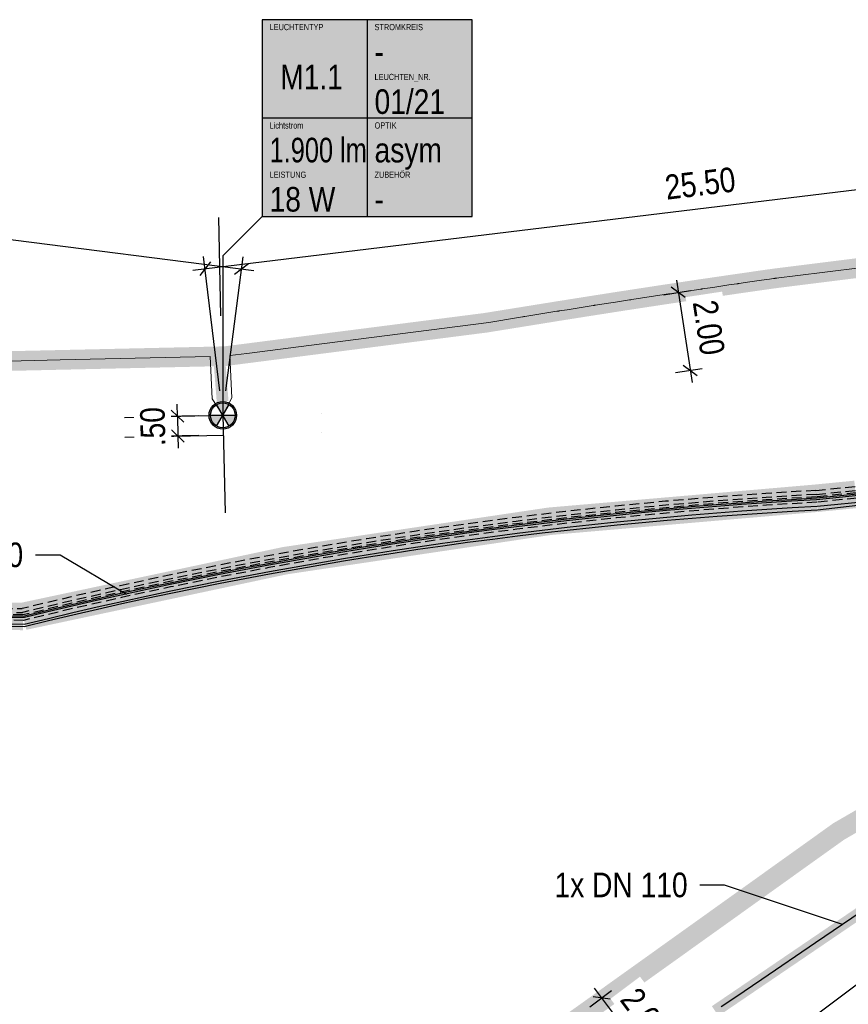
# Model space of a CAD drawing. Header units: metres. Extents: x 32339189 to 32339744, y 5702369 to 5702760.
# Tile 22 of 48: x 32339345 to 32339366, y 5702581 to 5702606. Entities that reach past the tile are written whole.
import ezdxf
from ezdxf import colors
from ezdxf.entities.mleader import LeaderData, LeaderLine
from ezdxf.enums import TextEntityAlignment as Align
from ezdxf.math import Vec2, Vec3

# ---------------------------------------------------------------- set-up
doc = ezdxf.new("R2010")
doc.units = ezdxf.units.M
doc.header["$MEASUREMENT"] = 0
doc.linetypes.add('19', pattern=[0.5, 0.25, -0.25])
doc.linetypes.add('DASHED2', pattern=[0.375, 0.25, -0.125])
for name, color, linetype in [('LRS-Kabel', 5, 'Continuous'), ('LRS_Bauabschnitte', 10, 'Continuous'), ('LRS_BEL_M1.1_Seidenweberleuchte', 10, 'Continuous'), ('LRS_BM', 7, 'Continuous'), ('LRS_Kodierungsfahne_M1.1', 41, 'Continuous'), ('LRS_Kodierungsfahnen', 7, 'Continuous')]:
    doc.layers.add(name, color=color, linetype=linetype)
doc.layers.add('LRS-Trasse und Kabelzugschächte', color=252, linetype='Continuous', lineweight=25)
doc.styles.add('lrs-1_0250', font='ARIALN.TTF', dxfattribs={"height": 0.625})
doc.styles.add('lrs-txt', font='ARIALN.TTF', dxfattribs={"height": 1})
doc.dimstyles.new('lrs_1_0250', dxfattribs={"dimtxt": 0.625, "dimasz": 0.3125, "dimexe": 0.3125, "dimexo": 0.625, "dimgap": 0.3125, "dimtad": 1, "dimzin": 5, "dimdsep": 46, "dimtxsty": 'lrs-1_0250', "dimblk1": 'OBLIQUE', "dimblk2": 'OBLIQUE', "dimsah": 1, "dimcen": -0.3125, "dimdle": 0.3125, "dimclrd": 256, "dimclre": 256, "dimclrt": 256, "dimadec": 0, "dimazin": 0, "dimtfac": 1, "dimtix": 1, "dimtmove": 2, "dimatfit": 3, "dimldrblk": 'OBLIQUE', "dimfxl": 1, "dimtolj": 1, "dimtzin": 5, "dimlwd": -1, "dimlwe": -1, "dimarcsym": 0})

# ---------------------------------------------------------------- blocks, each defined once
blk = doc.blocks.new('_None')
blk = doc.blocks.new('_OBLIQUE')
at = {"color": 0, "linetype": 'ByBlock'}
blk.add_line((-0.5, -0.5), (0.5, 0.5), dxfattribs=at)
blk = doc.blocks.new('*D25')
at = {"layer": 'DEFPOINTS', "color": 0}
for p in [(32339370.405, 5702587.511), (32339371.855, 5702585.584), (32339350.427, 5702572.481)]:
    blk.add_point(p, dxfattribs=at)
at = {"layer": 'LRS_BM'}
for p, q in [((32339370.781, 5702587.011), (32339372.043, 5702585.334)), ((32339351.627, 5702570.366), (32339372.104, 5702585.772)), ((32339350.803, 5702571.981), (32339352.065, 5702570.304))]:
    blk.add_line(p, q, dxfattribs=at)
at = {"layer": 'LRS_BM', "xscale": 0.3125, "yscale": 0.3125, "zscale": 0.3125}
for p, rotation in [((32339371.855, 5702585.584), 36.95550296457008), ((32339351.877, 5702570.554), 216.9555029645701)]:
    blk.add_blockref('_OBLIQUE', p, dxfattribs=dict(at, rotation=rotation))
at = {"layer": 'LRS_BM', "insert": (32339361.486, 5702578.573), "char_height": 0.625, "attachment_point": 5, "rotation": 36.9555, "style": 'lrs-1_0250', "bg_fill": 3, "box_fill_scale": 1.25, "bg_fill_color": 257, "bg_fill_transparency": 0}
blk.add_mtext('\\A1;25.00', dxfattribs=at)
blk = doc.blocks.new('*D33')
at = {"layer": 'DEFPOINTS', "color": 0}
for p in [(32339350.445, 5702596.043), (32339349.303, 5702595.518), (32339350.455, 5702595.543)]:
    blk.add_point(p, dxfattribs=at)
at = {"layer": 'LRS_BM'}
for p, q in [((32339349.293, 5702596.018), (32339349.286, 5702596.33)), ((32339349.82, 5702596.03), (32339348.98, 5702596.011)), ((32339349.293, 5702596.018), (32339349.303, 5702595.518)), ((32339349.831, 5702595.53), (32339348.991, 5702595.511)), ((32339349.303, 5702595.518), (32339349.31, 5702595.206))]:
    blk.add_line(p, q, dxfattribs=at)
at = {"layer": 'LRS_BM', "xscale": 0.3125, "yscale": 0.3125, "zscale": 0.3125}
for p, rotation in [((32339349.293, 5702596.018), 271.249509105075), ((32339349.303, 5702595.518), 91.24950910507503)]:
    blk.add_blockref('_OBLIQUE', p, dxfattribs=dict(at, rotation=rotation))
at = {"layer": 'LRS_BM', "insert": (32339348.667, 5702595.754), "char_height": 0.625, "attachment_point": 5, "rotation": 91.2495, "style": 'lrs-1_0250', "bg_fill": 3, "box_fill_scale": 1.25, "bg_fill_color": 257, "bg_fill_transparency": 0}
blk.add_mtext('\\A1;.50', dxfattribs=at)
blk = doc.blocks.new('*D34')
at = {"layer": 'DEFPOINTS', "color": 0}
for p in [(32339350.919, 5702599.763), (32339325.15, 5702599.273), (32339350.445, 5702596.043)]:
    blk.add_point(p, dxfattribs=at)
at = {"layer": 'LRS_BM'}
for p, q in [((32339325.229, 5702599.893), (32339325.664, 5702603.303)), ((32339325.315, 5702603.032), (32339351.229, 5702599.723)), ((32339350.524, 5702596.663), (32339350.959, 5702600.073))]:
    blk.add_line(p, q, dxfattribs=at)
at = {"layer": 'LRS_BM', "xscale": 0.3125, "yscale": 0.3125, "zscale": 0.3125}
for p, rotation in [((32339325.625, 5702602.993), 172.7238627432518), ((32339350.919, 5702599.763), 352.7238627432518)]:
    blk.add_blockref('_OBLIQUE', p, dxfattribs=dict(at, rotation=rotation))
at = {"layer": 'LRS_BM', "insert": (32339338.352, 5702602.004), "char_height": 0.625, "attachment_point": 5, "rotation": 352.7239, "style": 'lrs-1_0250', "bg_fill": 3, "box_fill_scale": 1.25, "bg_fill_color": 257, "bg_fill_transparency": 0}
blk.add_mtext('\\A1;25.50', dxfattribs=at)
blk = doc.blocks.new('*D35')
at = {"layer": 'DEFPOINTS', "color": 0}
for p in [(32339375.305, 5702602.845), (32339375.758, 5702599.122), (32339350.445, 5702596.043)]:
    blk.add_point(p, dxfattribs=at)
at = {"layer": 'LRS_BM'}
for p, q in [((32339375.682, 5702599.743), (32339375.267, 5702603.156)), ((32339349.681, 5702599.728), (32339375.615, 5702602.883)), ((32339350.369, 5702596.664), (32339349.954, 5702600.076))]:
    blk.add_line(p, q, dxfattribs=at)
at = {"layer": 'LRS_BM', "xscale": 0.3125, "yscale": 0.3125, "zscale": 0.3125}
for p, rotation in [((32339375.305, 5702602.845), 6.93572989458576), ((32339349.992, 5702599.766), 186.9357298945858)]:
    blk.add_blockref('_OBLIQUE', p, dxfattribs=dict(at, rotation=rotation))
at = {"layer": 'LRS_BM', "insert": (32339362.572, 5702601.933), "char_height": 0.625, "attachment_point": 5, "rotation": 6.9357, "style": 'lrs-1_0250', "bg_fill": 3, "box_fill_scale": 1.25, "bg_fill_color": 257, "bg_fill_transparency": 0}
blk.add_mtext('\\A1;25.50', dxfattribs=at)
blk = doc.blocks.new('LRS_LF_1_250')
blk.add_hatch(color=256).paths.add_polyline_path([(0, 0), (5.333, 0), (5.333, 5), (0, 5)])
at = {"color": 7}
for p, q in [((2.667, 5), (2.667, 0)), ((5.333, 2.5), (0, 2.5))]:
    blk.add_line(p, q, dxfattribs=at)
blk.add_lwpolyline([(0, 0), (5.333, 0), (5.333, 5), (0, 5)], close=True, dxfattribs=at)
at = {"color": 7, "style": 'lrs-txt'}
for tag, height, p in [('LEUCHTENTYP', 0.156, (0.187, 4.812)), ('STROMKREIS', 0.156, (2.854, 4.812)), ('F1', 0.625, (2.854, 4.188)), ('LEUCHTEN_NR.', 0.156, (2.854, 3.546)), ('00/00', 0.625, (2.854, 2.919)), ('LAMPEN', 0.156, (0.187, 2.312)), ('OPTIK', 0.156, (2.854, 2.312)), ('-', 0.625, (0.187, 1.688)), ('-', 0.625, (2.854, 1.688)), ('LEISTUNG', 0.156, (0.187, 1.062)), ('ZUBEHÖR', 0.156, (2.854, 1.062)), ('-W', 0.625, (0.187, 0.438)), ('-', 0.625, (2.854, 0.438))]:
    blk.add_attdef(tag, text='', height=height, dxfattribs=at).set_placement(p, align=Align.MIDDLE_LEFT)
blk.add_attdef('TYP', text='', height=0.625, dxfattribs=at).set_placement((1.253, 3.543), align=Align.MIDDLE_CENTER)
blk = doc.blocks.new('LRS_Leuchte_01_1_250')
h = blk.add_hatch(color=256)
h.paths.add_polyline_path([(-0.5, 0, 1), (0.5, 0, 1)])
h.paths.add_polyline_path([(0.45, 0, -1), (-0.45, 0, -1)], flags=16)
h.paths.add_polyline_path([(0, 0), (0.225, 0.39, 0.267949), (-0.225, 0.39)], flags=16)
h.paths.add_polyline_path([(0, 0), (-0.45, 0, 0.267949), (-0.225, -0.39)], flags=0)
h.paths.add_polyline_path([(0.225, -0.39, 0.267949), (0.45, 0), (0, 0)], flags=16)
for p, q in [((-0.225, -0.39), (0.225, 0.39)), ((0.225, -0.39), (-0.225, 0.39)), ((-0.45, 0), (0.45, 0))]:
    blk.add_line(p, q)
for radius in [0.5, 0.45]:
    blk.add_circle((0, 0), radius)
blk = doc.blocks.new('*D103')
at = {"layer": 'DEFPOINTS', "color": 0}
for p in [(32339359.267, 5702580.64), (32339360.468, 5702579.036)]:
    blk.add_point(p, dxfattribs=at)
at = {"layer": 'LRS_BM'}
for p, q in [((32339359.882, 5702581.491), (32339361.458, 5702579.387)), ((32339359.767, 5702581.015), (32339360.319, 5702581.429)), ((32339360.968, 5702579.411), (32339361.521, 5702579.825))]:
    blk.add_line(p, q, dxfattribs=at)
at = {"layer": 'LRS_BM', "xscale": 0.3125, "yscale": 0.3125, "zscale": 0.3125}
for p, rotation in [((32339360.069, 5702581.241), 126.8431205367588), ((32339361.271, 5702579.637), 306.8431205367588)]:
    blk.add_blockref('_OBLIQUE', p, dxfattribs=dict(at, rotation=rotation))
at = {"layer": 'LRS_BM', "insert": (32339361.176, 5702580.818), "char_height": 0.625, "attachment_point": 5, "rotation": 306.8431, "style": 'lrs-1_0250', "bg_fill": 3, "box_fill_scale": 1.25, "bg_fill_color": 257, "bg_fill_transparency": 0}
blk.add_mtext('\\A1;2.00', dxfattribs=at)
at = {"layer": 'DEFPOINTS', "color": 0}
blk.add_point((32339361.271, 5702579.637), dxfattribs=at)
blk = doc.blocks.new('*D104')
at = {"layer": 'DEFPOINTS', "color": 0}
for p in [(32339361.026, 5702599.014), (32339361.328, 5702597.037)]:
    blk.add_point(p, dxfattribs=at)
at = {"layer": 'LRS_BM'}
for p, q in [((32339361.968, 5702599.473), (32339362.364, 5702596.879)), ((32339361.644, 5702599.108), (32339362.324, 5702599.212)), ((32339361.946, 5702597.131), (32339362.625, 5702597.235))]:
    blk.add_line(p, q, dxfattribs=at)
at = {"layer": 'LRS_BM', "xscale": 0.3125, "yscale": 0.3125, "zscale": 0.3125}
for p, rotation in [((32339362.015, 5702599.164), 98.66982928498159), ((32339362.316, 5702597.188), 278.6698292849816)]:
    blk.add_blockref('_OBLIQUE', p, dxfattribs=dict(at, rotation=rotation))
at = {"layer": 'LRS_BM', "insert": (32339362.79, 5702598.271), "char_height": 0.625, "attachment_point": 5, "rotation": 278.6698, "style": 'lrs-1_0250', "bg_fill": 3, "box_fill_scale": 1.25, "bg_fill_color": 257, "bg_fill_transparency": 0}
blk.add_mtext('\\A1;2.00', dxfattribs=at)
at = {"layer": 'DEFPOINTS', "color": 0}
blk.add_point((32339362.316, 5702597.188), dxfattribs=at)

msp = doc.modelspace()

# ---------------------------------------------------------------- linework, layer by layer
at = {"layer": 'LRS-Trasse und Kabelzugschächte'}
for points, const_width in [([(32339344.655, 5702597.414), (32339346.309, 5702597.451), (32339350.498, 5702597.545), (32339357.121, 5702598.394), (32339358.777, 5702598.661), (32339358.879, 5702598.678), (32339358.93, 5702598.686), (32339358.955, 5702598.69), (32339358.968, 5702598.692), (32339358.977, 5702598.693), (32339358.986, 5702598.695), (32339359.191, 5702598.727), (32339359.599, 5702598.792), (32339359.804, 5702598.824), (32339359.855, 5702598.833), (32339359.881, 5702598.837), (32339359.89, 5702598.838), (32339359.899, 5702598.839), (32339359.912, 5702598.841), (32339360.014, 5702598.857), (32339360.422, 5702598.921), (32339360.627, 5702598.953), (32339360.729, 5702598.968), (32339360.78, 5702598.976), (32339360.795, 5702598.979), (32339360.811, 5702598.981), (32339360.837, 5702598.985), (32339361.655, 5702599.11), (32339361.709, 5702599.118), (32339361.763, 5702599.126), (32339361.865, 5702599.141), (32339362.069, 5702599.172), (32339362.478, 5702599.233), (32339362.581, 5702599.248), (32339362.606, 5702599.252), (32339362.615, 5702599.253), (32339362.624, 5702599.255), (32339362.638, 5702599.257), (32339362.689, 5702599.264), (32339362.893, 5702599.294), (32339363.302, 5702599.354), (32339363.507, 5702599.384), (32339363.521, 5702599.386), (32339363.53, 5702599.387), (32339363.538, 5702599.388), (32339363.564, 5702599.392), (32339363.615, 5702599.399), (32339363.718, 5702599.414), (32339364.127, 5702599.473), (32339364.332, 5702599.502), (32339364.434, 5702599.517), (32339364.447, 5702599.519), (32339364.466, 5702599.521), (32339364.476, 5702599.523), (32339364.483, 5702599.523), (32339364.496, 5702599.525), (32339364.521, 5702599.528), (32339364.573, 5702599.535), (32339364.983, 5702599.586), (32339365.804, 5702599.688), (32339366.624, 5702599.791)], 0.5), ([(32339366.872, 5702583.572), (32339365.504, 5702582.643), (32339364.135, 5702581.713), (32339363.451, 5702581.248), (32339363.109, 5702581.016), (32339362.953, 5702580.91)], 0.3)]:
    msp.add_lwpolyline(points, dxfattribs=dict(at, const_width=const_width))
at = {"layer": 'LRS-Trasse und Kabelzugschächte', "const_width": 0.7}
msp.add_lwpolyline([(32339326.548, 5702591.381), (32339327.288, 5702591.078), (32339345.369, 5702590.935, -0.046377), (32339365.527, 5702593.937), (32339366.522, 5702594.035)], format="xyb", dxfattribs=at)
at = {"layer": 'LRS_Bauabschnitte', "color": 242, "linetype": '19', "ltscale": 20, "true_color": 0xcd2027, "const_width": 0.5}
for points in [[(32339435.36, 5702596.276), (32339384.529, 5702594.994, 0.096346), (32339349.811, 5702572.606, 0.046004), (32339318.39, 5702535.618), (32339317.271, 5702534.041), (32339317.086, 5702533.773, 0.006094), (32339316.053, 5702532.241, 0.019306), (32339304.929, 5702514.488, 0.100457), (32339304.358, 5702512.935), (32339304.334, 5702512.389), (32339304.334, 5702512.389), (32339305.682, 5702512.328), (32339305.682, 5702512.327), (32339307.331, 5702512.252), (32339307.262, 5702510.754), (32339304.265, 5702510.891), (32339304.265, 5702510.89), (32339214.607, 5702514.976)], [(32339318.39, 5702535.618, -0.046004), (32339349.811, 5702572.606, -0.096346), (32339384.529, 5702594.994), (32339435.36, 5702596.271)]]:
    msp.add_lwpolyline(points, format="xyb", dxfattribs=at)
at = {"layer": 'LRS_BM', "linetype": '19', "ltscale": 10}
for p, q in [((32339350.332, 5702601.066), (32339350.512, 5702593.017)), ((32339347.945, 5702595.987), (32339352.944, 5702596.099)), ((32339347.956, 5702595.487), (32339352.955, 5702595.599))]:
    msp.add_line(p, q, dxfattribs=at)

# ---------------------------------------------------------------- next in the draw order: dimensions: what is measured, and where the dimension line sits
at = {"layer": 'LRS_BM'}
for p1, p2, distance, override, picture, middle in [((32339350.445, 5702596.043), (32339350.455, 5702595.543), -1.152, {"dimtad": 4, "dimtfill": 1}, '*D33', (32339348.667, 5702595.754)), ((32339350.427, 5702572.481), (32339370.405, 5702587.511), -2.411, {"dimtfill": 1}, '*D25', (32339361.486, 5702578.573))]:
    dim = msp.add_aligned_dim(p1=p1, p2=p2, distance=distance, dimstyle='lrs_1_0250', override=override, dxfattribs=at)
    dim.commit()
    dim.dimension.update_dxf_attribs({"geometry": picture, "text_midpoint": middle})

# ---------------------------------------------------------------- next in the draw order: linework, layer by layer
at = {"layer": 'LRS-Kabel', "color": 4, "ltscale": 10}
msp.add_lwpolyline([(32339366.872, 5702583.572), (32339365.504, 5702582.643), (32339364.135, 5702581.713), (32339363.451, 5702581.248), (32339363.109, 5702581.016)], dxfattribs=at)

# ---------------------------------------------------------------- next in the draw order: dimensions: what is measured, and where the dimension line sits
at = {"layer": 'LRS_BM'}
dim = msp.add_aligned_dim(p1=(32339325.15, 5702599.273), p2=(32339350.445, 5702596.043), distance=3.75, dimstyle='lrs_1_0250', override={"dimtfill": 1}, dxfattribs=at)
dim.commit()
dim.dimension.update_dxf_attribs({"geometry": '*D34', "text_midpoint": (32339338.352, 5702602.004)})

# ---------------------------------------------------------------- next in the draw order: leaders
at = {"layer": 'LRS-Trasse und Kabelzugschächte', "color": 7}
ml = msp.add_multileader_mtext('Standard', dxfattribs=at)
ml.set_content('1x DN 110', color=7, style='lrs-1_0250')
ml.set_leader_properties(color=256, linetype='ByLayer', lineweight=30)
ml.set_arrow_properties(name='NONE')
ml.build(insert=Vec2(0, 0))
ml.multileader.update_dxf_attribs({"dogleg_length": 0.625, "arrow_head_size": 0.625})
ctx = ml.context
ctx.base_point, ctx.char_height, ctx.arrow_head_size, ctx.landing_gap_size, ctx.plane_origin = Vec3(32339358.67, 5702584.109), 0.625, 0.625, 0.312, Vec3(32339366.188, 5702583.107)
ctx.text_align_type = 2
notes = []
notes.append((ctx, [(0, (1, 1, 0), (32339363.19, 5702584.109), (-1, 0), 0.625, [(0, [(32339366.188, 5702583.107)], 256, [])])]))
ctx.mtext.insert, ctx.mtext.alignment = Vec3(32339362.253, 5702584.427), 3
for ctx, leaders in notes:
    for number, flags, end, landing, length, lines in leaders:
        leader = LeaderData()
        leader.index, (leader.has_last_leader_line, leader.has_dogleg_vector, leader.attachment_direction) = number, flags
        leader.last_leader_point, leader.dogleg_vector, leader.dogleg_length = Vec3(end), Vec3(landing), length
        for number, points, colour, breaks in lines:
            line = LeaderLine()
            line.index, line.vertices, line.color, line.breaks = number, Vec3.list(points), colors.encode_raw_color(colour), breaks
            leader.lines.append(line)
        ctx.leaders.append(leader)

# ---------------------------------------------------------------- next in the draw order: dimensions: what is measured, and where the dimension line sits
at = {"layer": 'LRS_BM'}
for p1, p2, distance, picture, middle in [((32339350.445, 5702596.043), (32339375.758, 5702599.122), 3.75, '*D35', (32339362.572, 5702601.933)), ((32339359.267, 5702580.64), (32339360.468, 5702579.036), 1.003, '*D103', (32339361.176, 5702580.818))]:
    dim = msp.add_aligned_dim(p1=p1, p2=p2, distance=distance, dimstyle='lrs_1_0250', override={"dimtfill": 1}, dxfattribs=at)
    dim.commit()
    dim.dimension.update_dxf_attribs({"geometry": picture, "text_midpoint": middle})

# ---------------------------------------------------------------- next in the draw order: linework, layer by layer
at = {"layer": 'LRS-Kabel', "color": 230, "linetype": 'DASHED2'}
for points in [[(32339324.598, 5702592.504), (32339327.597, 5702591.276), (32339345.346, 5702591.135, -0.046311), (32339365.511, 5702594.136), (32339366.9, 5702594.273), (32339368.296, 5702594.411), (32339384.473, 5702595.562), (32339430.796, 5702596.776), (32339431.975, 5702596.821), (32339432.141, 5702596.895), (32339432.118, 5702597.512), (32339428.837, 5702601.785), (32339429.085, 5702602.219)], [(32339324.56, 5702592.412), (32339327.577, 5702591.176), (32339345.358, 5702591.035, -0.046344), (32339365.519, 5702594.036), (32339366.91, 5702594.174), (32339368.305, 5702594.312), (32339384.478, 5702595.462), (32339430.799, 5702596.676), (32339431.998, 5702596.721), (32339432.244, 5702596.831), (32339432.217, 5702597.548), (32339429.683, 5702600.848), (32339430.13, 5702601.628)]]:
    msp.add_lwpolyline(points, format="xyb", dxfattribs=at)
at = {"layer": 'LRS-Kabel', "color": 4, "linetype": 'Continuous', "lineweight": 15}
msp.add_lwpolyline([(32339366.624, 5702599.791), (32339365.804, 5702599.688), (32339364.983, 5702599.586), (32339364.573, 5702599.535), (32339364.521, 5702599.528), (32339364.496, 5702599.525), (32339364.483, 5702599.523), (32339364.476, 5702599.523), (32339364.466, 5702599.521), (32339364.447, 5702599.519), (32339364.434, 5702599.517), (32339364.332, 5702599.502), (32339364.127, 5702599.473), (32339363.718, 5702599.414), (32339363.615, 5702599.399), (32339363.564, 5702599.392), (32339363.538, 5702599.388), (32339363.53, 5702599.387), (32339363.521, 5702599.386), (32339363.507, 5702599.384), (32339363.302, 5702599.354), (32339362.893, 5702599.294), (32339362.689, 5702599.264), (32339362.638, 5702599.257), (32339362.624, 5702599.255), (32339362.615, 5702599.253), (32339362.606, 5702599.252), (32339362.581, 5702599.248), (32339362.478, 5702599.233), (32339362.069, 5702599.172), (32339361.865, 5702599.141), (32339361.763, 5702599.126), (32339361.709, 5702599.118), (32339361.655, 5702599.11), (32339360.837, 5702598.985), (32339360.811, 5702598.981), (32339360.795, 5702598.979), (32339360.78, 5702598.976), (32339360.729, 5702598.968), (32339360.627, 5702598.953), (32339360.422, 5702598.921), (32339360.014, 5702598.857), (32339359.912, 5702598.841), (32339359.899, 5702598.839), (32339359.89, 5702598.838), (32339359.881, 5702598.837), (32339359.855, 5702598.833), (32339359.804, 5702598.824), (32339359.599, 5702598.792), (32339359.191, 5702598.727), (32339358.986, 5702598.695), (32339358.977, 5702598.693), (32339358.968, 5702598.692), (32339358.955, 5702598.69), (32339358.93, 5702598.686), (32339358.879, 5702598.678), (32339358.777, 5702598.661), (32339358.369, 5702598.595), (32339358.164, 5702598.562), (32339358.113, 5702598.554), (32339358.088, 5702598.55), (32339358.073, 5702598.548), (32339358.064, 5702598.546), (32339358.057, 5702598.545), (32339357.955, 5702598.528), (32339357.2, 5702598.404), (32339352.696, 5702597.827), (32339351.056, 5702597.616), (32339350.622, 5702597.561), (32339350.674, 5702596.488), (32339350.445, 5702596.043), (32339350.174, 5702596.464), (32339350.123, 5702597.536), (32339346.309, 5702597.451), (32339344.655, 5702597.414)], dxfattribs=at)
at = {"layer": 'LRS-Trasse und Kabelzugschächte', "const_width": 0.3}
msp.add_lwpolyline([(32339350.439, 5702596.394), (32339350.367, 5702597.305)], dxfattribs=at)
at = {"layer": 'LRS_Kodierungsfahne_M1.1', "color": 7}
msp.add_lwpolyline([(32339351.445, 5702601.093), (32339350.445, 5702600.093), (32339350.445, 5702596.043)], dxfattribs=at)

# ---------------------------------------------------------------- next in the draw order: block references
at = {"layer": 'LRS_BEL_M1.1_Seidenweberleuchte', "xscale": 0.7000000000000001, "yscale": 0.7000000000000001, "zscale": 0.7000000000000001}
msp.add_blockref('LRS_Leuchte_01_1_250', (32339350.444, 5702596.043), dxfattribs=at)
at = {"layer": 'LRS_Kodierungsfahne_M1.1'}
ref = msp.add_blockref('LRS_LF_1_250', (32339351.445, 5702601.093), dxfattribs=at)
ref.add_attrib('00/00', '01/21', dxfattribs={"layer": 'LRS_Kodierungsfahnen', "height": 0.625, "style": 'lrs-txt'}).set_placement((32339354.299, 5702604.012), align=Align.MIDDLE_LEFT)
ref.add_attrib('LEUCHTEN_NR.', 'LEUCHTEN_NR.', dxfattribs={"layer": 'LRS_Kodierungsfahnen', "height": 0.15625, "style": 'lrs-txt'}).set_placement((32339354.299, 5702604.639), align=Align.MIDDLE_LEFT)
ref.add_attrib('-', '-', dxfattribs={"layer": 'LRS_Kodierungsfahnen', "height": 0.625, "style": 'lrs-txt'}).set_placement((32339354.299, 5702601.531), align=Align.MIDDLE_LEFT)
ref.add_attrib('ZUBEHÖR', 'ZUBEHÖR', dxfattribs={"layer": 'LRS_Kodierungsfahnen', "height": 0.1562, "style": 'lrs-txt'}).set_placement((32339354.299, 5702602.156), align=Align.MIDDLE_LEFT)
ref.add_attrib('-W', '18 W', dxfattribs={"layer": 'LRS_Kodierungsfahnen', "height": 0.625, "style": 'lrs-txt'}).set_placement((32339351.632, 5702601.531), align=Align.MIDDLE_LEFT)
ref.add_attrib('LEISTUNG', 'LEISTUNG', dxfattribs={"layer": 'LRS_Kodierungsfahnen', "height": 0.1562, "style": 'lrs-txt'}).set_placement((32339351.632, 5702602.156), align=Align.MIDDLE_LEFT)
ref.add_attrib('-', '1.900 lm', dxfattribs={"layer": 'LRS_Kodierungsfahnen', "height": 0.625, "style": 'lrs-txt', "width": 0.9}).set_placement((32339351.632, 5702602.781), align=Align.MIDDLE_LEFT)
ref.add_attrib('LAMPEN', 'Lichtstrom', dxfattribs={"layer": 'LRS_Kodierungsfahnen', "height": 0.1562, "style": 'lrs-txt'}).set_placement((32339351.632, 5702603.406), align=Align.MIDDLE_LEFT)
ref.add_attrib('-', 'asym', dxfattribs={"layer": 'LRS_Kodierungsfahnen', "height": 0.625, "style": 'lrs-txt'}).set_placement((32339354.299, 5702602.781), align=Align.MIDDLE_LEFT)
ref.add_attrib('OPTIK', 'OPTIK', dxfattribs={"layer": 'LRS_Kodierungsfahnen', "height": 0.1562, "style": 'lrs-txt'}).set_placement((32339354.299, 5702603.406), align=Align.MIDDLE_LEFT)
ref.add_attrib('F1', '-', dxfattribs={"layer": 'LRS_Kodierungsfahnen', "height": 0.625, "style": 'lrs-txt'}).set_placement((32339354.299, 5702605.281), align=Align.MIDDLE_LEFT)
ref.add_attrib('STROMKREIS', 'STROMKREIS', dxfattribs={"layer": 'LRS_Kodierungsfahnen', "height": 0.1562, "style": 'lrs-txt'}).set_placement((32339354.299, 5702605.906), align=Align.MIDDLE_LEFT)
ref.add_attrib('TYP', 'M1.1', dxfattribs={"layer": 'LRS_Kodierungsfahnen', "height": 0.625, "style": 'lrs-txt'}).set_placement((32339352.698, 5702604.636), align=Align.MIDDLE_CENTER)
ref.add_attrib('LEUCHTENTYP', 'LEUCHTENTYP', dxfattribs={"layer": 'LRS_Kodierungsfahnen', "height": 0.15625, "style": 'lrs-txt'}).set_placement((32339351.632, 5702605.906), align=Align.MIDDLE_LEFT)

# ---------------------------------------------------------------- next in the draw order: dimensions: what is measured, and where the dimension line sits
at = {"layer": 'LRS_BM'}
dim = msp.add_aligned_dim(p1=(32339361.026, 5702599.014), p2=(32339361.328, 5702597.037), distance=1, dimstyle='lrs_1_0250', override={"dimtad": 1, "dimtfill": 1}, dxfattribs=at)
dim.commit()
dim.dimension.update_dxf_attribs({"geometry": '*D104', "text_midpoint": (32339362.79, 5702598.271)})

# ---------------------------------------------------------------- next in the draw order: leaders
at = {"layer": 'LRS-Trasse und Kabelzugschächte', "color": 7}
ml = msp.add_multileader_mtext('Standard', dxfattribs=at)
ml.set_content('2x DN 110', color=7, style='lrs-1_0250')
ml.set_leader_properties(color=256, linetype='ByLayer', lineweight=30)
ml.set_arrow_properties(name='NONE')
ml.build(insert=Vec2(0, 0))
ml.multileader.update_dxf_attribs({"dogleg_length": 0.625, "arrow_head_size": 0.625})
ctx = ml.context
ctx.base_point, ctx.char_height, ctx.arrow_head_size, ctx.landing_gap_size, ctx.plane_origin = Vec3(32339341.732, 5702592.494), 0.625, 0.625, 0.312, Vec3(32339347.996, 5702591.494)
ctx.text_align_type = 2
notes = []
notes.append((ctx, [(0, (1, 1, 0), (32339346.309, 5702592.494), (-1, 0), 0.625, [(0, [(32339347.996, 5702591.494)], 256, [])])]))
ctx.mtext.insert, ctx.mtext.alignment = Vec3(32339345.371, 5702592.812), 3
ctx.mtext.has_bg_fill, ctx.mtext.bg_color, ctx.mtext.bg_scale_factor, ctx.mtext.bg_transparency, ctx.mtext.use_window_bg_color = 1, -1027028792, 1.5, 0, 1
for ctx, leaders in notes:
    for number, flags, end, landing, length, lines in leaders:
        leader = LeaderData()
        leader.index, (leader.has_last_leader_line, leader.has_dogleg_vector, leader.attachment_direction) = number, flags
        leader.last_leader_point, leader.dogleg_vector, leader.dogleg_length = Vec3(end), Vec3(landing), length
        for number, points, colour, breaks in lines:
            line = LeaderLine()
            line.index, line.vertices, line.color, line.breaks = number, Vec3.list(points), colors.encode_raw_color(colour), breaks
            leader.lines.append(line)
        ctx.leaders.append(leader)

# ---------------------------------------------------------------- next in the draw order: linework, layer by layer
at = {"layer": 'LRS-Kabel', "color": 6}
for points in [[(32339435.375, 5702596.742), (32339433.6, 5702596.695), (32339432.403, 5702596.649), (32339432.005, 5702596.584), (32339430.804, 5702596.538), (32339384.485, 5702595.325), (32339368.316, 5702594.175), (32339366.924, 5702594.037), (32339365.53, 5702593.899, 0.04639), (32339345.374, 5702590.897), (32339327.549, 5702591.038), (32339324.509, 5702592.284)], [(32339432.086, 5702595.724), (32339432.063, 5702596.327), (32339430.785, 5702596.318), (32339384.47, 5702595.105), (32339368.33, 5702593.935), (32339366.941, 5702593.797), (32339365.55, 5702593.633, 0.047614), (32339345.395, 5702590.671), (32339327.486, 5702590.813), (32339324.416, 5702592.066)]]:
    msp.add_lwpolyline(points, format="xyb", dxfattribs=at)
at = {"layer": 'LRS-Kabel'}
msp.add_lwpolyline([(32339435.374, 5702596.78), (32339433.599, 5702596.732), (32339432.399, 5702596.687), (32339432.002, 5702596.621), (32339430.803, 5702596.576), (32339384.483, 5702595.362), (32339368.313, 5702594.212), (32339366.92, 5702594.074), (32339365.527, 5702593.937, 0.046377), (32339345.369, 5702590.935), (32339327.557, 5702591.076), (32339324.523, 5702592.319)], format="xyb", dxfattribs=at)
at = {"layer": 'LRS-Kabel', "linetype": 'DASHED2'}
msp.add_lwpolyline([(32339435.373, 5702596.817), (32339433.598, 5702596.77), (32339432.396, 5702596.724), (32339431.998, 5702596.659), (32339430.801, 5702596.613), (32339384.481, 5702595.4), (32339368.31, 5702594.25), (32339366.916, 5702594.112), (32339365.524, 5702593.974, 0.046365), (32339345.365, 5702590.972), (32339327.565, 5702591.113), (32339324.537, 5702592.353)], format="xyb", dxfattribs=at)
at = {"layer": 'LRS-Kabel', "color": 4}
msp.add_lwpolyline([(32339324.448, 5702592.133), (32339327.517, 5702590.876), (32339345.393, 5702590.735, -0.046444), (32339365.542, 5702593.737), (32339366.94, 5702593.875), (32339368.33, 5702594.013), (32339384.492, 5702595.163), (32339430.809, 5702596.376), (32339432.009, 5702596.422), (32339432.407, 5702596.487), (32339433.605, 5702596.532), (32339435.374, 5702596.573)], format="xyb", dxfattribs=at)
at = {"layer": 'LRS-Kabel', "color": 230, "linetype": 'DASHED2'}
msp.add_lwpolyline([(32339432.186, 5702595.728), (32339432.155, 5702596.528), (32339430.806, 5702596.476), (32339384.488, 5702595.263), (32339368.322, 5702594.113), (32339366.93, 5702593.975), (32339365.534, 5702593.837, 0.046411), (32339345.381, 5702590.835), (32339327.537, 5702590.976), (32339324.485, 5702592.226)], format="xyb", dxfattribs=at)

doc.saveas('drawing.dxf')
